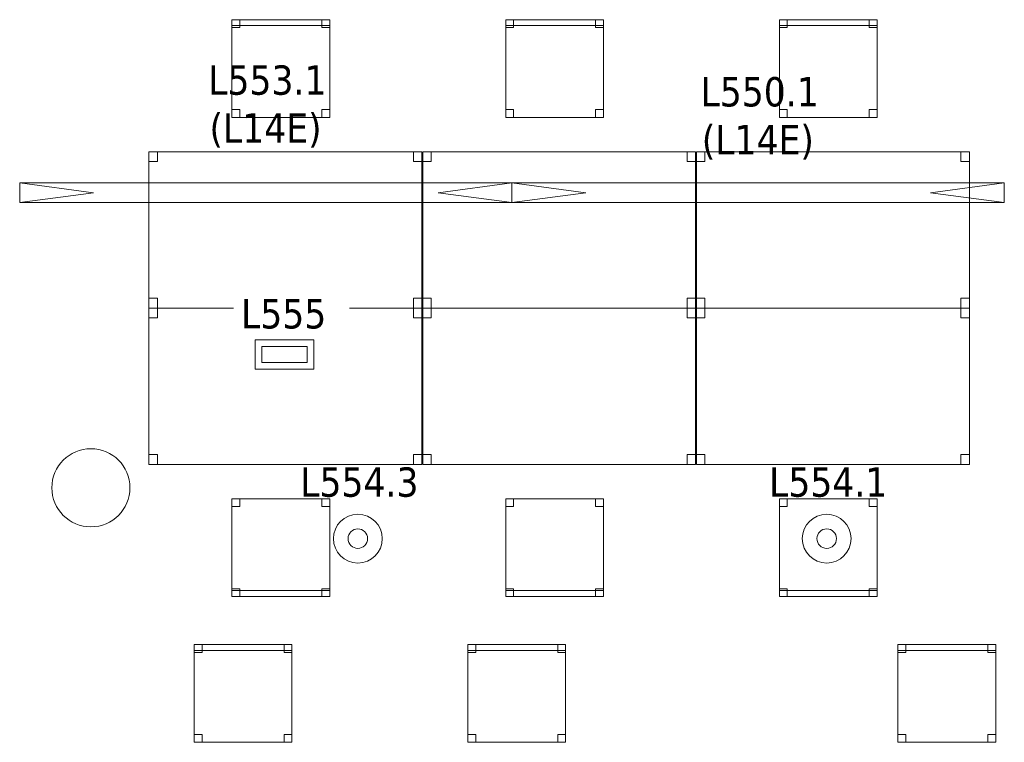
# Model space of a CAD drawing. Header units: metres. Extents: x 397.7 to 427.5, y 12.7 to 28.4.
# Tile 14 of 128: x 405.5 to 410.5, y 16.5 to 20.2. Entities that reach past the tile are written whole.
import ezdxf

# ---------------------------------------------------------------- set-up
doc = ezdxf.new("R2010")
doc.units = ezdxf.units.M
for name, color, linetype, lineweight in [('02_MOBILIARIO', 7, 'Continuous', 18), ('A-COLS-____-MCUT', 7, 'Continuous', 18), ('A-COLS-____-OTLN', 7, 'Continuous', 18), ('A-DETL-____-MBND', 7, 'Continuous', 18), ('A-DETL-GENF-OTLN', 7, 'Continuous', 18), ('E-LITE-____-IDEN', 7, 'Continuous', 30), ('E-LITE-EQPM-IDEN', 7, 'Continuous', 30)]:
    doc.layers.add(name, color=color, linetype=linetype, lineweight=lineweight)
doc.styles.add('Tahoma_4', font='tahoma.ttf', dxfattribs={"height": 0.15})

# ---------------------------------------------------------------- blocks, each defined once
blk = doc.blocks.new('Family - Cadira d_Oficina_P5-151219-08_ENLLUMENAT_P5')
at = {"layer": 'A-DETL-____-MBND', "color": 253, "true_color": 0xaaaaaa}
for p, q in [((0, 0.5), (0.04, 0.5)), ((0, 0.46), (0, 0.5)), ((0.04, 0.5), (0, 0.5)), ((0, 0.5), (0, 0.46)), ((0, 0), (0, 0.5)), ((0, 0.5), (0.5, 0.5)), ((0, 0.5), (0, 0)), ((0.5, 0.5), (0, 0.5)), ((0.04, 0.46), (0, 0.46)), ((0, 0.46), (0.04, 0.46)), ((0.04, 0.5), (0.04, 0.46)), ((0.04, 0.46), (0.04, 0.5)), ((0.46, 0.5), (0.5, 0.5)), ((0.46, 0.46), (0.46, 0.5)), ((0.5, 0.5), (0.46, 0.5)), ((0.46, 0.5), (0.46, 0.46)), ((0.5, 0.46), (0.46, 0.46)), ((0.46, 0.46), (0.5, 0.46)), ((0.5, 0.5), (0.5, 0.46)), ((0.5, 0.46), (0.5, 0.5)), ((0.5, 0.5), (0.5, 0)), ((0.5, 0), (0.5, 0.5)), ((0, 0.04), (0.04, 0.04)), ((0, 0), (0, 0.04)), ((0.04, 0.04), (0, 0.04)), ((0, 0.04), (0, 0)), ((0, 0.03), (0.5, 0.03)), ((0, 0), (0, 0.03)), ((0.5, 0.03), (0, 0.03)), ((0, 0.03), (0, 0)), ((0.04, 0), (0, 0)), ((0, 0), (0.04, 0)), ((0.5, 0), (0, 0)), ((0, 0), (0.5, 0)), ((0.5, 0), (0, 0)), ((0.04, 0.04), (0.04, 0)), ((0.04, 0), (0.04, 0.04)), ((0.46, 0.04), (0.5, 0.04)), ((0.46, 0), (0.46, 0.04)), ((0.5, 0.04), (0.46, 0.04)), ((0.46, 0.04), (0.46, 0)), ((0.5, 0.04), (0.5, 0)), ((0.5, 0), (0.5, 0.04)), ((0.5, 0.03), (0.5, 0)), ((0.5, 0), (0.5, 0.03)), ((0, 0), (0.5, 0)), ((0.5, 0), (0.46, 0)), ((0.46, 0), (0.5, 0))]:
    blk.add_line(p, q, dxfattribs=at)
blk = doc.blocks.new('Family - Cadira d_Oficina_P5-151223-08_ENLLUMENAT_P5')
at = {"layer": 'A-DETL-____-MBND', "color": 253, "true_color": 0xaaaaaa}
for p, q in [((0, 0.46), (0, 0.5)), ((0, 0.5), (0.04, 0.5)), ((0, 0.5), (0, 0.46)), ((0.04, 0.5), (0, 0.5)), ((0, 0.47), (0, 0.5)), ((0, 0.5), (0.5, 0.5)), ((0, 0.5), (0, 0.47)), ((0.5, 0.5), (0, 0.5)), ((0, 0), (0, 0.5)), ((0, 0.5), (0.5, 0.5)), ((0.5, 0.5), (0, 0.5)), ((0, 0.5), (0, 0)), ((0.5, 0.47), (0, 0.47)), ((0, 0.47), (0.5, 0.47)), ((0.04, 0.46), (0, 0.46)), ((0, 0.46), (0.04, 0.46)), ((0.04, 0.5), (0.04, 0.46)), ((0.04, 0.46), (0.04, 0.5)), ((0.46, 0.46), (0.46, 0.5)), ((0.46, 0.5), (0.5, 0.5)), ((0.46, 0.5), (0.46, 0.46)), ((0.5, 0.5), (0.46, 0.5)), ((0.5, 0.46), (0.46, 0.46)), ((0.46, 0.46), (0.5, 0.46)), ((0.5, 0.5), (0.5, 0.46)), ((0.5, 0.46), (0.5, 0.5)), ((0.5, 0.5), (0.5, 0.47)), ((0.5, 0.47), (0.5, 0.5)), ((0.5, 0.5), (0.5, 0)), ((0.5, 0), (0.5, 0.5)), ((0, 0), (0, 0.04)), ((0, 0.04), (0.04, 0.04)), ((0, 0.04), (0, 0)), ((0.04, 0.04), (0, 0.04)), ((0.5, 0), (0, 0)), ((0.04, 0), (0, 0)), ((0, 0), (0.04, 0)), ((0.04, 0.04), (0.04, 0)), ((0.04, 0), (0.04, 0.04)), ((0.46, 0), (0.46, 0.04)), ((0.46, 0.04), (0.5, 0.04)), ((0.46, 0.04), (0.46, 0)), ((0.5, 0.04), (0.46, 0.04)), ((0.5, 0), (0.46, 0)), ((0.46, 0), (0.5, 0)), ((0.5, 0.04), (0.5, 0)), ((0.5, 0), (0.5, 0.04)), ((0, 0), (0.5, 0))]:
    blk.add_line(p, q, dxfattribs=at)
blk = doc.blocks.new('Family - Cadira d_Oficina_P5-151241-08_ENLLUMENAT_P5')
at = {"layer": 'A-DETL-____-MBND', "color": 253, "true_color": 0xaaaaaa}
for p, q in [((0, 0), (0, 0.5)), ((0, 0.5), (0.5, 0.5)), ((0.5, 0.5), (0, 0.5)), ((0, 0.5), (0, 0)), ((0, 0.46), (0, 0.5)), ((0, 0.5), (0.04, 0.5)), ((0, 0.5), (0, 0.46)), ((0.04, 0.5), (0, 0.5)), ((0, 0.47), (0, 0.5)), ((0, 0.5), (0.5, 0.5)), ((0, 0.5), (0, 0.47)), ((0.5, 0.5), (0, 0.5)), ((0.5, 0.47), (0, 0.47)), ((0, 0.47), (0.5, 0.47)), ((0.04, 0.46), (0, 0.46)), ((0, 0.46), (0.04, 0.46)), ((0.04, 0.5), (0.04, 0.46)), ((0.04, 0.46), (0.04, 0.5)), ((0.46, 0.46), (0.46, 0.5)), ((0.46, 0.5), (0.5, 0.5)), ((0.46, 0.5), (0.46, 0.46)), ((0.5, 0.5), (0.46, 0.5)), ((0.5, 0.46), (0.46, 0.46)), ((0.46, 0.46), (0.5, 0.46)), ((0.5, 0.5), (0.5, 0)), ((0.5, 0), (0.5, 0.5)), ((0.5, 0.5), (0.5, 0.47)), ((0.5, 0.47), (0.5, 0.5)), ((0.5, 0.5), (0.5, 0.46)), ((0.5, 0.46), (0.5, 0.5)), ((0, 0), (0, 0.04)), ((0, 0.04), (0.04, 0.04)), ((0, 0.04), (0, 0)), ((0.04, 0.04), (0, 0.04)), ((0.5, 0), (0, 0)), ((0.04, 0), (0, 0)), ((0, 0), (0.04, 0)), ((0.04, 0.04), (0.04, 0)), ((0.04, 0), (0.04, 0.04)), ((0.46, 0), (0.46, 0.04)), ((0.46, 0.04), (0.5, 0.04)), ((0.46, 0.04), (0.46, 0)), ((0.5, 0.04), (0.46, 0.04)), ((0.5, 0), (0.46, 0)), ((0.46, 0), (0.5, 0)), ((0.5, 0.04), (0.5, 0)), ((0.5, 0), (0.5, 0.04)), ((0, 0), (0.5, 0))]:
    blk.add_line(p, q, dxfattribs=at)
blk = doc.blocks.new('Family - Cadira d_Oficina_P5-151265-08_ENLLUMENAT_P5')
at = {"layer": 'A-DETL-____-MBND', "color": 253, "true_color": 0xaaaaaa}
for p, q in [((0, 0.46), (0, 0.5)), ((0, 0.5), (0.04, 0.5)), ((0, 0.5), (0, 0.46)), ((0.04, 0.5), (0, 0.5)), ((0, 0), (0, 0.5)), ((0, 0.5), (0.5, 0.5)), ((0.5, 0.5), (0, 0.5)), ((0, 0.5), (0, 0)), ((0, 0.47), (0, 0.5)), ((0, 0.5), (0.5, 0.5)), ((0, 0.5), (0, 0.47)), ((0.5, 0.5), (0, 0.5)), ((0.5, 0.47), (0, 0.47)), ((0, 0.47), (0.5, 0.47)), ((0.04, 0.46), (0, 0.46)), ((0, 0.46), (0.04, 0.46)), ((0.04, 0.5), (0.04, 0.46)), ((0.04, 0.46), (0.04, 0.5)), ((0.46, 0.46), (0.46, 0.5)), ((0.46, 0.5), (0.5, 0.5)), ((0.46, 0.5), (0.46, 0.46)), ((0.5, 0.5), (0.46, 0.5)), ((0.5, 0.46), (0.46, 0.46)), ((0.46, 0.46), (0.5, 0.46)), ((0.5, 0.5), (0.5, 0)), ((0.5, 0), (0.5, 0.5)), ((0.5, 0.5), (0.5, 0.46)), ((0.5, 0.46), (0.5, 0.5)), ((0.5, 0.5), (0.5, 0.47)), ((0.5, 0.47), (0.5, 0.5)), ((0, 0), (0, 0.04)), ((0, 0.04), (0.04, 0.04)), ((0, 0.04), (0, 0)), ((0.04, 0.04), (0, 0.04)), ((0.04, 0), (0, 0)), ((0, 0), (0.04, 0)), ((0.5, 0), (0, 0)), ((0.04, 0.04), (0.04, 0)), ((0.04, 0), (0.04, 0.04)), ((0.46, 0), (0.46, 0.04)), ((0.46, 0.04), (0.5, 0.04)), ((0.46, 0.04), (0.46, 0)), ((0.5, 0.04), (0.46, 0.04)), ((0.5, 0), (0.46, 0)), ((0.46, 0), (0.5, 0)), ((0.5, 0.04), (0.5, 0)), ((0.5, 0), (0.5, 0.04)), ((0, 0), (0.5, 0))]:
    blk.add_line(p, q, dxfattribs=at)
blk = doc.blocks.new('Family - Cadira d_Oficina_P5-151309-08_ENLLUMENAT_P5')
at = {"layer": 'A-DETL-____-MBND', "color": 253, "true_color": 0xaaaaaa}
for p, q in [((0, 0.5), (0.04, 0.5)), ((0, 0.46), (0, 0.5)), ((0.04, 0.5), (0, 0.5)), ((0, 0.5), (0, 0.46)), ((0, 0), (0, 0.5)), ((0, 0.5), (0.5, 0.5)), ((0, 0.5), (0, 0)), ((0.5, 0.5), (0, 0.5)), ((0.04, 0.46), (0, 0.46)), ((0, 0.46), (0.04, 0.46)), ((0.04, 0.5), (0.04, 0.46)), ((0.04, 0.46), (0.04, 0.5)), ((0.46, 0.5), (0.5, 0.5)), ((0.46, 0.46), (0.46, 0.5)), ((0.5, 0.5), (0.46, 0.5)), ((0.46, 0.5), (0.46, 0.46)), ((0.5, 0.46), (0.46, 0.46)), ((0.46, 0.46), (0.5, 0.46)), ((0.5, 0.5), (0.5, 0.46)), ((0.5, 0.46), (0.5, 0.5)), ((0.5, 0.5), (0.5, 0)), ((0.5, 0), (0.5, 0.5)), ((0, 0.04), (0.04, 0.04)), ((0, 0), (0, 0.04)), ((0.04, 0.04), (0, 0.04)), ((0, 0.04), (0, 0)), ((0, 0.03), (0.5, 0.03)), ((0, 0), (0, 0.03)), ((0.5, 0.03), (0, 0.03)), ((0, 0.03), (0, 0)), ((0.04, 0), (0, 0)), ((0, 0), (0.04, 0)), ((0.5, 0), (0, 0)), ((0.5, 0), (0, 0)), ((0, 0), (0.5, 0)), ((0.04, 0.04), (0.04, 0)), ((0.04, 0), (0.04, 0.04)), ((0.46, 0.04), (0.5, 0.04)), ((0.46, 0), (0.46, 0.04)), ((0.5, 0.04), (0.46, 0.04)), ((0.46, 0.04), (0.46, 0)), ((0.5, 0.04), (0.5, 0)), ((0.5, 0), (0.5, 0.04)), ((0.5, 0.03), (0.5, 0)), ((0.5, 0), (0.5, 0.03)), ((0, 0), (0.5, 0)), ((0.5, 0), (0.46, 0)), ((0.46, 0), (0.5, 0))]:
    blk.add_line(p, q, dxfattribs=at)
blk = doc.blocks.new('Family - Cadira d_Oficina_P5-151317-08_ENLLUMENAT_P5')
at = {"layer": 'A-DETL-____-MBND', "color": 253, "true_color": 0xaaaaaa}
for p, q in [((0, 0), (0, 0.5)), ((0, 0.5), (0.5, 0.5)), ((0, 0.5), (0, 0)), ((0.5, 0.5), (0, 0.5)), ((0, 0.5), (0.04, 0.5)), ((0, 0.46), (0, 0.5)), ((0.04, 0.5), (0, 0.5)), ((0, 0.5), (0, 0.46)), ((0.04, 0.46), (0, 0.46)), ((0, 0.46), (0.04, 0.46)), ((0.04, 0.5), (0.04, 0.46)), ((0.04, 0.46), (0.04, 0.5)), ((0.46, 0.5), (0.5, 0.5)), ((0.46, 0.46), (0.46, 0.5)), ((0.5, 0.5), (0.46, 0.5)), ((0.46, 0.5), (0.46, 0.46)), ((0.5, 0.46), (0.46, 0.46)), ((0.46, 0.46), (0.5, 0.46)), ((0.5, 0.5), (0.5, 0)), ((0.5, 0), (0.5, 0.5)), ((0.5, 0.5), (0.5, 0.46)), ((0.5, 0.46), (0.5, 0.5)), ((0, 0.04), (0.04, 0.04)), ((0, 0), (0, 0.04)), ((0.04, 0.04), (0, 0.04)), ((0, 0.04), (0, 0)), ((0, 0.03), (0.5, 0.03)), ((0, 0), (0, 0.03)), ((0.5, 0.03), (0, 0.03)), ((0, 0.03), (0, 0)), ((0.5, 0), (0, 0)), ((0, 0), (0.5, 0)), ((0.5, 0), (0, 0)), ((0.04, 0), (0, 0)), ((0, 0), (0.04, 0)), ((0.04, 0.04), (0.04, 0)), ((0.04, 0), (0.04, 0.04)), ((0.46, 0.04), (0.5, 0.04)), ((0.46, 0), (0.46, 0.04)), ((0.5, 0.04), (0.46, 0.04)), ((0.46, 0.04), (0.46, 0)), ((0.5, 0.04), (0.5, 0)), ((0.5, 0), (0.5, 0.04)), ((0.5, 0.03), (0.5, 0)), ((0.5, 0), (0.5, 0.03)), ((0, 0), (0.5, 0)), ((0.5, 0), (0.46, 0)), ((0.46, 0), (0.5, 0))]:
    blk.add_line(p, q, dxfattribs=at)
blk = doc.blocks.new('Family - Taula 140X80_P5-151390-08_ENLLUMENAT_P5')
at = {"layer": 'A-DETL-____-MBND', "color": 253, "true_color": 0xaaaaaa}
for p, q in [((0, 0.8001), (1.3973, 0.8001)), ((0, 0), (0, 0.8001)), ((1.3973, 0.8001), (0, 0.8001)), ((0, 0.8001), (0, 0)), ((0, 0.8001), (0.0437, 0.8001)), ((0, 0.7501), (0, 0.8001)), ((0.0437, 0.8001), (0, 0.8001)), ((0, 0.8001), (0, 0.7501)), ((0.0437, 0.8001), (0.0437, 0.7501)), ((0.0437, 0.7501), (0.0437, 0.8001)), ((1.3536, 0.8001), (1.3973, 0.8001)), ((1.3536, 0.7501), (1.3536, 0.8001)), ((1.3973, 0.8001), (1.3536, 0.8001)), ((1.3536, 0.8001), (1.3536, 0.7501)), ((1.3973, 0.8001), (1.3973, 0)), ((1.3973, 0), (1.3973, 0.8001)), ((1.3973, 0.8001), (1.3973, 0.7501)), ((1.3973, 0.7501), (1.3973, 0.8001)), ((0.0437, 0.7501), (0, 0.7501)), ((0, 0.7501), (0.0437, 0.7501)), ((1.3973, 0.7501), (1.3536, 0.7501)), ((1.3536, 0.7501), (1.3973, 0.7501)), ((0, 0.05), (0.0437, 0.05)), ((0, 0), (0, 0.05)), ((0.0437, 0.05), (0, 0.05)), ((0, 0.05), (0, 0)), ((0.0437, 0), (0, 0)), ((0, 0), (0.0437, 0)), ((0, 0), (1.3973, 0)), ((0.0437, 0.05), (0.0437, 0)), ((0.0437, 0), (0.0437, 0.05)), ((1.3536, 0.05), (1.3973, 0.05)), ((1.3536, 0), (1.3536, 0.05)), ((1.3973, 0.05), (1.3536, 0.05)), ((1.3536, 0.05), (1.3536, 0)), ((1.3973, 0), (1.3536, 0)), ((1.3536, 0), (1.3973, 0)), ((1.3973, 0.05), (1.3973, 0)), ((1.3973, 0), (1.3973, 0.05)), ((1.3973, 0), (0, 0))]:
    blk.add_line(p, q, dxfattribs=at)
blk = doc.blocks.new('Family - Taula 140X80_P5-151434-08_ENLLUMENAT_P5')
at = {"layer": 'A-DETL-____-MBND', "color": 253, "true_color": 0xaaaaaa}
for p, q in [((0, 0), (0, 0.8001)), ((0, 0.8001), (1.3973, 0.8001)), ((1.3973, 0.8001), (0, 0.8001)), ((0, 0.8001), (0, 0)), ((0, 0.7501), (0, 0.8001)), ((0, 0.8001), (0.0437, 0.8001)), ((0.0437, 0.8001), (0, 0.8001)), ((0, 0.8001), (0, 0.7501)), ((0.0437, 0.8001), (0.0437, 0.7501)), ((0.0437, 0.7501), (0.0437, 0.8001)), ((1.3536, 0.7501), (1.3536, 0.8001)), ((1.3536, 0.8001), (1.3973, 0.8001)), ((1.3973, 0.8001), (1.3536, 0.8001)), ((1.3536, 0.8001), (1.3536, 0.7501)), ((1.3973, 0.8001), (1.3973, 0)), ((1.3973, 0), (1.3973, 0.8001)), ((1.3973, 0.8001), (1.3973, 0.7501)), ((1.3973, 0.7501), (1.3973, 0.8001)), ((0.0437, 0.7501), (0, 0.7501)), ((0, 0.7501), (0.0437, 0.7501)), ((1.3973, 0.7501), (1.3536, 0.7501)), ((1.3536, 0.7501), (1.3973, 0.7501)), ((0, 0), (0, 0.05)), ((0, 0.05), (0.0437, 0.05)), ((0.0437, 0.05), (0, 0.05)), ((0, 0.05), (0, 0)), ((1.3973, 0), (0, 0)), ((0, 0), (1.3973, 0)), ((0.0437, 0), (0, 0)), ((0, 0), (0.0437, 0)), ((0.0437, 0.05), (0.0437, 0)), ((0.0437, 0), (0.0437, 0.05)), ((1.3536, 0), (1.3536, 0.05)), ((1.3536, 0.05), (1.3973, 0.05)), ((1.3973, 0.05), (1.3536, 0.05)), ((1.3536, 0.05), (1.3536, 0)), ((1.3973, 0), (1.3536, 0)), ((1.3536, 0), (1.3973, 0)), ((1.3973, 0.05), (1.3973, 0)), ((1.3973, 0), (1.3973, 0.05))]:
    blk.add_line(p, q, dxfattribs=at)
blk = doc.blocks.new('Family - Cadira d_Oficina_P5-151438-08_ENLLUMENAT_P5')
at = {"layer": 'A-DETL-____-MBND', "color": 253, "true_color": 0xaaaaaa}
for p, q in [((0, 0), (0, 0.5)), ((0, 0.5), (0.5, 0.5)), ((0.5, 0.5), (0, 0.5)), ((0, 0.5), (0, 0)), ((0, 0.47), (0, 0.5)), ((0, 0.5), (0.5, 0.5)), ((0, 0.5), (0, 0.47)), ((0.5, 0.5), (0, 0.5)), ((0, 0.46), (0, 0.5)), ((0, 0.5), (0.04, 0.5)), ((0, 0.5), (0, 0.46)), ((0.04, 0.5), (0, 0.5)), ((0.5, 0.47), (0, 0.47)), ((0, 0.47), (0.5, 0.47)), ((0.04, 0.46), (0, 0.46)), ((0, 0.46), (0.04, 0.46)), ((0.04, 0.5), (0.04, 0.46)), ((0.04, 0.46), (0.04, 0.5)), ((0.46, 0.46), (0.46, 0.5)), ((0.46, 0.5), (0.5, 0.5)), ((0.46, 0.5), (0.46, 0.46)), ((0.5, 0.5), (0.46, 0.5)), ((0.5, 0.46), (0.46, 0.46)), ((0.46, 0.46), (0.5, 0.46)), ((0.5, 0.5), (0.5, 0)), ((0.5, 0), (0.5, 0.5)), ((0.5, 0.5), (0.5, 0.47)), ((0.5, 0.47), (0.5, 0.5)), ((0.5, 0.5), (0.5, 0.46)), ((0.5, 0.46), (0.5, 0.5)), ((0, 0), (0, 0.04)), ((0, 0.04), (0.04, 0.04)), ((0, 0.04), (0, 0)), ((0.04, 0.04), (0, 0.04)), ((0.5, 0), (0, 0)), ((0.04, 0), (0, 0)), ((0, 0), (0.04, 0)), ((0.04, 0.04), (0.04, 0)), ((0.04, 0), (0.04, 0.04)), ((0.46, 0), (0.46, 0.04)), ((0.46, 0.04), (0.5, 0.04)), ((0.46, 0.04), (0.46, 0)), ((0.5, 0.04), (0.46, 0.04)), ((0.5, 0), (0.46, 0)), ((0.46, 0), (0.5, 0)), ((0.5, 0.04), (0.5, 0)), ((0.5, 0), (0.5, 0.04)), ((0, 0), (0.5, 0))]:
    blk.add_line(p, q, dxfattribs=at)
blk = doc.blocks.new('Family - Pilar P5-151519-08_ENLLUMENAT_P5')
at = {"layer": 'A-COLS-____-MCUT', "color": 253, "true_color": 0xaaaaaa}
for start, end in [(360, 180), (180, 360)]:
    blk.add_arc((0.2, 0.2), 0.2, start, end, dxfattribs=at)
at = {"layer": 'A-COLS-____-OTLN', "color": 253, "true_color": 0xaaaaaa}
for start, end in [(360, 180), (180, 360)]:
    blk.add_arc((0.2, 0.2), 0.2, start, end, dxfattribs=at)
blk = doc.blocks.new('Family - Taula 140X80_P5-151536-08_ENLLUMENAT_P5')
at = {"layer": 'A-DETL-____-MBND', "color": 253, "true_color": 0xaaaaaa}
for p, q in [((0, 0.7501), (0, 0.8001)), ((0, 0.8001), (0.0437, 0.8001)), ((0.0437, 0.8001), (0, 0.8001)), ((0, 0.8001), (0, 0.7501)), ((0, 0), (0, 0.8001)), ((0, 0.8001), (1.3973, 0.8001)), ((1.3973, 0.8001), (0, 0.8001)), ((0, 0.8001), (0, 0)), ((0.0437, 0.8001), (0.0437, 0.7501)), ((0.0437, 0.7501), (0.0437, 0.8001)), ((1.3536, 0.7501), (1.3536, 0.8001)), ((1.3536, 0.8001), (1.3973, 0.8001)), ((1.3973, 0.8001), (1.3536, 0.8001)), ((1.3536, 0.8001), (1.3536, 0.7501)), ((1.3973, 0.8001), (1.3973, 0.7501)), ((1.3973, 0.7501), (1.3973, 0.8001)), ((1.3973, 0.8001), (1.3973, 0)), ((1.3973, 0), (1.3973, 0.8001)), ((0.0437, 0.7501), (0, 0.7501)), ((0, 0.7501), (0.0437, 0.7501)), ((1.3973, 0.7501), (1.3536, 0.7501)), ((1.3536, 0.7501), (1.3973, 0.7501)), ((0, 0), (0, 0.05)), ((0, 0.05), (0.0437, 0.05)), ((0.0437, 0.05), (0, 0.05)), ((0, 0.05), (0, 0)), ((0.0437, 0), (0, 0)), ((0, 0), (0.0437, 0)), ((1.3973, 0), (0, 0)), ((0, 0), (1.3973, 0)), ((0.0437, 0.05), (0.0437, 0)), ((0.0437, 0), (0.0437, 0.05)), ((1.3536, 0), (1.3536, 0.05)), ((1.3536, 0.05), (1.3973, 0.05)), ((1.3973, 0.05), (1.3536, 0.05)), ((1.3536, 0.05), (1.3536, 0)), ((1.3973, 0), (1.3536, 0)), ((1.3536, 0), (1.3973, 0)), ((1.3973, 0.05), (1.3973, 0)), ((1.3973, 0), (1.3973, 0.05))]:
    blk.add_line(p, q, dxfattribs=at)
blk = doc.blocks.new('Family - Cadira d_Oficina_P5-151567-08_ENLLUMENAT_P5')
at = {"layer": 'A-DETL-____-MBND', "color": 253, "true_color": 0xaaaaaa}
for p, q in [((0, 0), (0, 0.5)), ((0, 0.5), (0.5, 0.5)), ((0.5, 0.5), (0, 0.5)), ((0, 0.5), (0, 0)), ((0, 0.46), (0, 0.5)), ((0, 0.5), (0.04, 0.5)), ((0, 0.5), (0, 0.46)), ((0.04, 0.5), (0, 0.5)), ((0, 0.47), (0, 0.5)), ((0, 0.5), (0.5, 0.5)), ((0, 0.5), (0, 0.47)), ((0.5, 0.5), (0, 0.5)), ((0.5, 0.47), (0, 0.47)), ((0, 0.47), (0.5, 0.47)), ((0.04, 0.46), (0, 0.46)), ((0, 0.46), (0.04, 0.46)), ((0.04, 0.5), (0.04, 0.46)), ((0.04, 0.46), (0.04, 0.5)), ((0.46, 0.46), (0.46, 0.5)), ((0.46, 0.5), (0.5, 0.5)), ((0.46, 0.5), (0.46, 0.46)), ((0.5, 0.5), (0.46, 0.5)), ((0.5, 0.46), (0.46, 0.46)), ((0.46, 0.46), (0.5, 0.46)), ((0.5, 0.5), (0.5, 0)), ((0.5, 0), (0.5, 0.5)), ((0.5, 0.5), (0.5, 0.47)), ((0.5, 0.47), (0.5, 0.5)), ((0.5, 0.5), (0.5, 0.46)), ((0.5, 0.46), (0.5, 0.5)), ((0, 0), (0, 0.04)), ((0, 0.04), (0.04, 0.04)), ((0, 0.04), (0, 0)), ((0.04, 0.04), (0, 0.04)), ((0.04, 0), (0, 0)), ((0, 0), (0.04, 0)), ((0.5, 0), (0, 0)), ((0.04, 0.04), (0.04, 0)), ((0.04, 0), (0.04, 0.04)), ((0.46, 0), (0.46, 0.04)), ((0.46, 0.04), (0.5, 0.04)), ((0.46, 0.04), (0.46, 0)), ((0.5, 0.04), (0.46, 0.04)), ((0.5, 0), (0.46, 0)), ((0.46, 0), (0.5, 0)), ((0.5, 0.04), (0.5, 0)), ((0.5, 0), (0.5, 0.04)), ((0, 0), (0.5, 0))]:
    blk.add_line(p, q, dxfattribs=at)
blk = doc.blocks.new('Family - Taula 140X80_P5-151675-08_ENLLUMENAT_P5')
at = {"layer": 'A-DETL-____-MBND', "color": 253, "true_color": 0xaaaaaa}
for p, q in [((0, 0.8001), (0.0437, 0.8001)), ((0, 0.7501), (0, 0.8001)), ((0.0437, 0.8001), (0, 0.8001)), ((0, 0.8001), (0, 0.7501)), ((0, 0.8001), (1.3973, 0.8001)), ((0, 0), (0, 0.8001)), ((1.3973, 0.8001), (0, 0.8001)), ((0, 0.8001), (0, 0)), ((0.0437, 0.8001), (0.0437, 0.7501)), ((0.0437, 0.7501), (0.0437, 0.8001)), ((1.3536, 0.8001), (1.3973, 0.8001)), ((1.3536, 0.7501), (1.3536, 0.8001)), ((1.3973, 0.8001), (1.3536, 0.8001)), ((1.3536, 0.8001), (1.3536, 0.7501)), ((1.3973, 0.8001), (1.3973, 0.7501)), ((1.3973, 0.7501), (1.3973, 0.8001)), ((1.3973, 0.8001), (1.3973, 0)), ((1.3973, 0), (1.3973, 0.8001)), ((0.0437, 0.7501), (0, 0.7501)), ((0, 0.7501), (0.0437, 0.7501)), ((1.3973, 0.7501), (1.3536, 0.7501)), ((1.3536, 0.7501), (1.3973, 0.7501)), ((0, 0.05), (0.0437, 0.05)), ((0, 0), (0, 0.05)), ((0.0437, 0.05), (0, 0.05)), ((0, 0.05), (0, 0)), ((0, 0), (1.3973, 0)), ((0.0437, 0), (0, 0)), ((0, 0), (0.0437, 0)), ((0.0437, 0.05), (0.0437, 0)), ((0.0437, 0), (0.0437, 0.05)), ((1.3536, 0.05), (1.3973, 0.05)), ((1.3536, 0), (1.3536, 0.05)), ((1.3973, 0.05), (1.3536, 0.05)), ((1.3536, 0.05), (1.3536, 0)), ((1.3973, 0), (1.3536, 0)), ((1.3536, 0), (1.3973, 0)), ((1.3973, 0.05), (1.3973, 0)), ((1.3973, 0), (1.3973, 0.05)), ((1.3973, 0), (0, 0))]:
    blk.add_line(p, q, dxfattribs=at)
blk = doc.blocks.new('Family - Cadira d_Oficina_P5-151811-08_ENLLUMENAT_P5')
at = {"layer": 'A-DETL-____-MBND', "color": 253, "true_color": 0xaaaaaa}
for p, q in [((0, 0), (0, 0.5)), ((0, 0.5), (0.5, 0.5)), ((0.5, 0.5), (0, 0.5)), ((0, 0.5), (0, 0)), ((0, 0.46), (0, 0.5)), ((0, 0.5), (0.04, 0.5)), ((0, 0.5), (0, 0.46)), ((0.04, 0.5), (0, 0.5)), ((0, 0.47), (0, 0.5)), ((0, 0.5), (0.5, 0.5)), ((0, 0.5), (0, 0.47)), ((0.5, 0.5), (0, 0.5)), ((0.5, 0.47), (0, 0.47)), ((0, 0.47), (0.5, 0.47)), ((0.04, 0.46), (0, 0.46)), ((0, 0.46), (0.04, 0.46)), ((0.04, 0.5), (0.04, 0.46)), ((0.04, 0.46), (0.04, 0.5)), ((0.46, 0.46), (0.46, 0.5)), ((0.46, 0.5), (0.5, 0.5)), ((0.46, 0.5), (0.46, 0.46)), ((0.5, 0.5), (0.46, 0.5)), ((0.5, 0.46), (0.46, 0.46)), ((0.46, 0.46), (0.5, 0.46)), ((0.5, 0.5), (0.5, 0)), ((0.5, 0), (0.5, 0.5)), ((0.5, 0.5), (0.5, 0.46)), ((0.5, 0.46), (0.5, 0.5)), ((0.5, 0.5), (0.5, 0.47)), ((0.5, 0.47), (0.5, 0.5)), ((0, 0), (0, 0.04)), ((0, 0.04), (0.04, 0.04)), ((0, 0.04), (0, 0)), ((0.04, 0.04), (0, 0.04)), ((0.5, 0), (0, 0)), ((0.04, 0), (0, 0)), ((0, 0), (0.04, 0)), ((0.04, 0.04), (0.04, 0)), ((0.04, 0), (0.04, 0.04)), ((0.46, 0), (0.46, 0.04)), ((0.46, 0.04), (0.5, 0.04)), ((0.46, 0.04), (0.46, 0)), ((0.5, 0.04), (0.46, 0.04)), ((0.5, 0), (0.46, 0)), ((0.46, 0), (0.5, 0)), ((0.5, 0.04), (0.5, 0)), ((0.5, 0), (0.5, 0.04)), ((0, 0), (0.5, 0))]:
    blk.add_line(p, q, dxfattribs=at)
blk = doc.blocks.new('Family - Taula 140X80_P5-151826-08_ENLLUMENAT_P5')
at = {"layer": 'A-DETL-____-MBND', "color": 253, "true_color": 0xaaaaaa}
for p, q in [((0, 0), (0, 0.8001)), ((0, 0.8001), (1.3973, 0.8001)), ((1.3973, 0.8001), (0, 0.8001)), ((0, 0.8001), (0, 0)), ((0, 0.7501), (0, 0.8001)), ((0, 0.8001), (0.0437, 0.8001)), ((0.0437, 0.8001), (0, 0.8001)), ((0, 0.8001), (0, 0.7501)), ((0.0437, 0.8001), (0.0437, 0.7501)), ((0.0437, 0.7501), (0.0437, 0.8001)), ((1.3536, 0.7501), (1.3536, 0.8001)), ((1.3536, 0.8001), (1.3973, 0.8001)), ((1.3973, 0.8001), (1.3536, 0.8001)), ((1.3536, 0.8001), (1.3536, 0.7501)), ((1.3973, 0.8001), (1.3973, 0)), ((1.3973, 0), (1.3973, 0.8001)), ((1.3973, 0.8001), (1.3973, 0.7501)), ((1.3973, 0.7501), (1.3973, 0.8001)), ((0.0437, 0.7501), (0, 0.7501)), ((0, 0.7501), (0.0437, 0.7501)), ((1.3973, 0.7501), (1.3536, 0.7501)), ((1.3536, 0.7501), (1.3973, 0.7501)), ((0, 0), (0, 0.05)), ((0, 0.05), (0.0437, 0.05)), ((0.0437, 0.05), (0, 0.05)), ((0, 0.05), (0, 0)), ((1.3973, 0), (0, 0)), ((0, 0), (1.3973, 0)), ((0.0437, 0), (0, 0)), ((0, 0), (0.0437, 0)), ((0.0437, 0.05), (0.0437, 0)), ((0.0437, 0), (0.0437, 0.05)), ((1.3536, 0), (1.3536, 0.05)), ((1.3536, 0.05), (1.3973, 0.05)), ((1.3973, 0.05), (1.3536, 0.05)), ((1.3536, 0.05), (1.3536, 0)), ((1.3973, 0), (1.3536, 0)), ((1.3536, 0), (1.3973, 0)), ((1.3973, 0.05), (1.3973, 0)), ((1.3973, 0), (1.3973, 0.05))]:
    blk.add_line(p, q, dxfattribs=at)
blk = doc.blocks.new('Family - Taula 140X80_P5-151830-08_ENLLUMENAT_P5')
at = {"layer": 'A-DETL-____-MBND', "color": 253, "true_color": 0xaaaaaa}
for p, q in [((0, 0.8001), (1.3973, 0.8001)), ((0, 0), (0, 0.8001)), ((1.3973, 0.8001), (0, 0.8001)), ((0, 0.8001), (0, 0)), ((0, 0.8001), (0.0437, 0.8001)), ((0, 0.7501), (0, 0.8001)), ((0.0437, 0.8001), (0, 0.8001)), ((0, 0.8001), (0, 0.7501)), ((0.0437, 0.8001), (0.0437, 0.7501)), ((0.0437, 0.7501), (0.0437, 0.8001)), ((1.3536, 0.8001), (1.3973, 0.8001)), ((1.3536, 0.7501), (1.3536, 0.8001)), ((1.3973, 0.8001), (1.3536, 0.8001)), ((1.3536, 0.8001), (1.3536, 0.7501)), ((1.3973, 0.8001), (1.3973, 0)), ((1.3973, 0), (1.3973, 0.8001)), ((1.3973, 0.8001), (1.3973, 0.7501)), ((1.3973, 0.7501), (1.3973, 0.8001)), ((0.0437, 0.7501), (0, 0.7501)), ((0, 0.7501), (0.0437, 0.7501)), ((1.3973, 0.7501), (1.3536, 0.7501)), ((1.3536, 0.7501), (1.3973, 0.7501)), ((0, 0.05), (0.0437, 0.05)), ((0, 0), (0, 0.05)), ((0.0437, 0.05), (0, 0.05)), ((0, 0.05), (0, 0)), ((0.0437, 0), (0, 0)), ((0, 0), (0.0437, 0)), ((0, 0), (1.3973, 0)), ((0.0437, 0.05), (0.0437, 0)), ((0.0437, 0), (0.0437, 0.05)), ((1.3536, 0.05), (1.3973, 0.05)), ((1.3536, 0), (1.3536, 0.05)), ((1.3973, 0.05), (1.3536, 0.05)), ((1.3536, 0.05), (1.3536, 0)), ((1.3973, 0), (1.3536, 0)), ((1.3536, 0), (1.3973, 0)), ((1.3973, 0.05), (1.3973, 0)), ((1.3973, 0), (1.3973, 0.05)), ((1.3973, 0), (0, 0))]:
    blk.add_line(p, q, dxfattribs=at)
blk = doc.blocks.new('LONDR55-XX_ZZ-ARQ-CAA-M3D-Londres55_ifc-1-08_ENLLUMENAT_P5')
at = {"layer": '02_MOBILIARIO', "color": 253, "lineweight": 18, "true_color": 0xaaaaaa}
for name, p in [('Family - Cadira d_Oficina_P5-151567-08_ENLLUMENAT_P5', (406.5591, 19.6962)), ('Family - Cadira d_Oficina_P5-151811-08_ENLLUMENAT_P5', (407.9603, 19.6962)), ('Family - Cadira d_Oficina_P5-151438-08_ENLLUMENAT_P5', (409.3615, 19.6962)), ('Family - Taula 140X80_P5-151390-08_ENLLUMENAT_P5', (406.1341, 18.7195)), ('Family - Taula 140X80_P5-151675-08_ENLLUMENAT_P5', (407.5352, 18.7195)), ('Family - Taula 140X80_P5-151830-08_ENLLUMENAT_P5', (408.9364, 18.7195)), ('Family - Taula 140X80_P5-151434-08_ENLLUMENAT_P5', (406.1341, 17.9194)), ('Family - Taula 140X80_P5-151536-08_ENLLUMENAT_P5', (407.5352, 17.9194)), ('Family - Taula 140X80_P5-151826-08_ENLLUMENAT_P5', (408.9364, 17.9194)), ('Family - Cadira d_Oficina_P5-151317-08_ENLLUMENAT_P5', (406.5591, 17.2427)), ('Family - Cadira d_Oficina_P5-151309-08_ENLLUMENAT_P5', (407.9603, 17.2427)), ('Family - Cadira d_Oficina_P5-151219-08_ENLLUMENAT_P5', (409.3615, 17.2427)), ('Family - Cadira d_Oficina_P5-151223-08_ENLLUMENAT_P5', (406.3659, 16.4961)), ('Family - Cadira d_Oficina_P5-151241-08_ENLLUMENAT_P5', (407.767, 16.4961)), ('Family - Cadira d_Oficina_P5-151265-08_ENLLUMENAT_P5', (409.9682, 16.4961))]:
    blk.add_blockref(name, p, dxfattribs=at)
at = {"layer": 'A-COLS-____-OTLN', "color": 253, "lineweight": 18, "true_color": 0xaaaaaa}
blk.add_blockref('Family - Pilar P5-151519-08_ENLLUMENAT_P5', (405.637, 17.5995), dxfattribs=at)
blk = doc.blocks.new('ZYR_06_02_02 Down Superficie - L 03-326956-08_ENLLUMENAT_P5')
at = {"layer": 'A-DETL-GENF-OTLN', "color": 92, "true_color": 0x00c400}
for radius in [0.125, 0.05]:
    blk.add_circle((0, 0), radius, dxfattribs=at)
blk = doc.blocks.new('ZYR_06_02_05 LLuminària Suspesa - L 14 E-850698-08_ENLLUMENAT_P5')
at = {"layer": 'A-DETL-GENF-OTLN', "color": 92, "true_color": 0x00c400}
for p, q in [((-1.26, 0.05), (1.26, 0.05)), ((-1.26, -0.05), (-1.26, 0.05)), ((-1.26, 0.05), (-0.882, 0)), ((-0.882, 0), (-1.26, -0.05)), ((0.882, 0), (1.26, 0.05)), ((0.882, 0), (1.26, -0.05)), ((1.26, 0.05), (1.26, -0.05)), ((1.26, -0.05), (-1.26, -0.05))]:
    blk.add_line(p, q, dxfattribs=at)
blk = doc.blocks.new('ZYR_06_03 Emer Sostre Rect - 01 Emergencia Superficie 01-829055-08_ENLLUMENAT_P5')
at = {"layer": 'A-DETL-GENF-OTLN', "color": 6, "true_color": 0xff00ff}
for p, q in [((-0.15, 0.075), (0.15, 0.075)), ((-0.15, -0.075), (-0.15, 0.075)), ((0.15, 0.075), (0.15, -0.075)), ((-0.1157, 0.0407), (0.1157, 0.0407)), ((-0.1157, -0.0407), (-0.1157, 0.0407)), ((0.1157, 0.0407), (0.1157, -0.0407)), ((0.1157, -0.0407), (-0.1157, -0.0407)), ((0.15, -0.075), (-0.15, -0.075))]:
    blk.add_line(p, q, dxfattribs=at)

msp = doc.modelspace()

# ---------------------------------------------------------------- block references
at = {"lineweight": 5}
msp.add_blockref('LONDR55-XX_ZZ-ARQ-CAA-M3D-Londres55_ifc-1-08_ENLLUMENAT_P5', (0, 0), dxfattribs=at)
at = {"layer": 'A-DETL-GENF-OTLN', "color": 92, "true_color": 0x00c400}
for name, p in [('ZYR_06_02_05 LLuminària Suspesa - L 14 E-850698-08_ENLLUMENAT_P5', (406.7324, 19.31)), ('ZYR_06_02_05 LLuminària Suspesa - L 14 E-850698-08_ENLLUMENAT_P5', (409.2524, 19.31)), ('ZYR_06_02_02 Down Superficie - L 03-326956-08_ENLLUMENAT_P5', (407.2034, 17.5391)), ('ZYR_06_02_02 Down Superficie - L 03-326956-08_ENLLUMENAT_P5', (409.6034, 17.5391))]:
    msp.add_blockref(name, p, dxfattribs=at)
at = {"layer": 'A-DETL-GENF-OTLN', "color": 6, "true_color": 0xff00ff}
msp.add_blockref('ZYR_06_03 Emer Sostre Rect - 01 Emergencia Superficie 01-829055-08_ENLLUMENAT_P5', (406.8281, 18.4823), dxfattribs=at)

# ---------------------------------------------------------------- texts
at = {"layer": 'E-LITE-EQPM-IDEN', "char_height": 0.15, "attachment_point": 1, "style": 'Tahoma_4'}
for s, insert, width in [('L553.1', (406.4374, 19.9621), 0.721519), ('L550.1', (408.9574, 19.9021), 0.721519), ('(L14E)', (406.444, 19.7173), 0.705485), ('(L14E)', (408.964, 19.6573), 0.705485), ('L554.3', (406.9084, 17.9037), 0.721519), ('L554.1', (409.3084, 17.9037), 0.721519)]:
    msp.add_mtext(s, dxfattribs=dict(at, insert=insert, width=width))

# ---------------------------------------------------------------- next in the draw order: texts
at = {"layer": 'E-LITE-____-IDEN', "insert": (406.6055, 18.7653), "char_height": 0.15, "width": 0.517088, "attachment_point": 1, "style": 'Tahoma_4', "bg_fill": 3, "box_fill_scale": 1.25, "bg_fill_color": 256, "bg_fill_true_color": 13158600, "bg_fill_transparency": 0}
msp.add_mtext('L555', dxfattribs=at)

doc.saveas('drawing.dxf')
